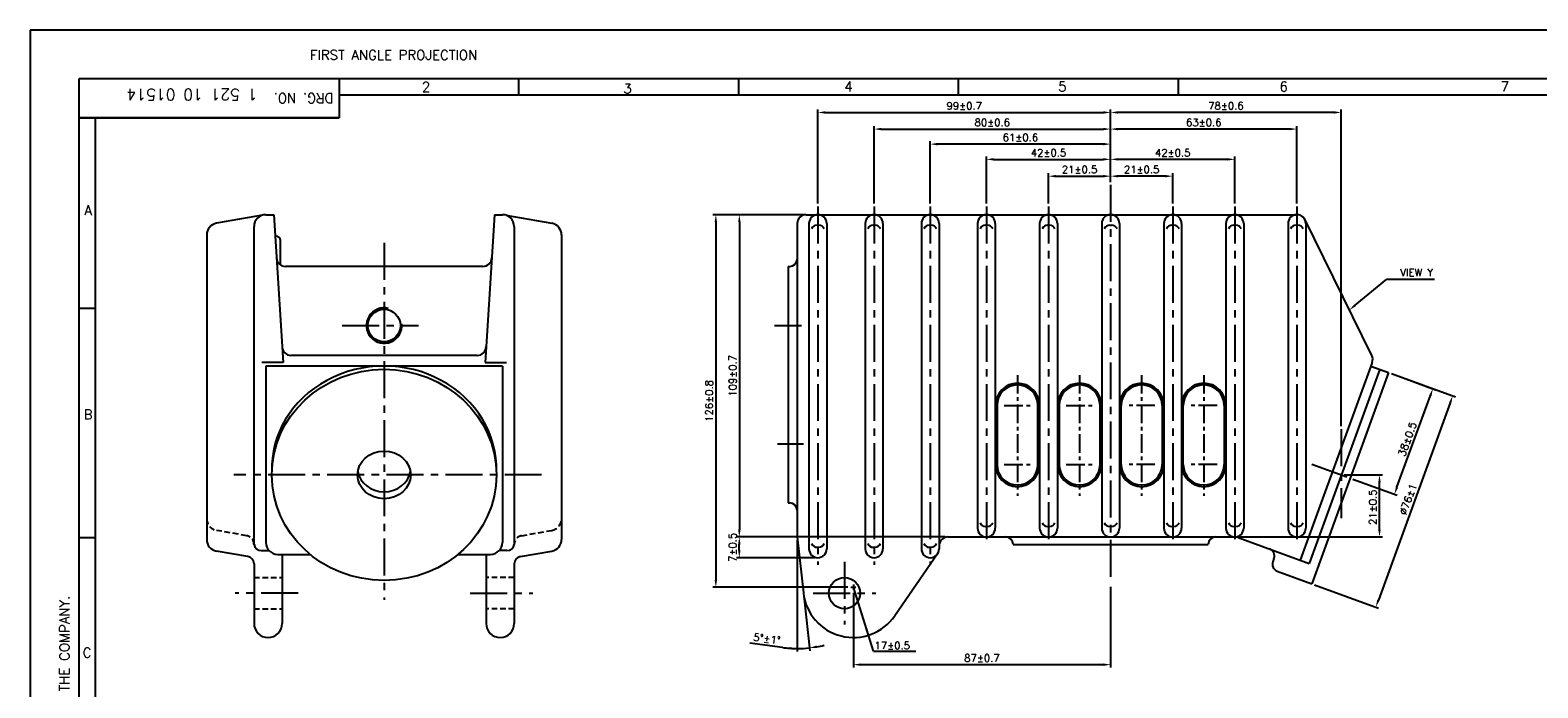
# Model space of a CAD drawing. Extents: x -78 to 847, y 1 to 655.
# Tile 4 of 11: x -78 to 431, y 432 to 655. Entities that reach past the tile are written whole.
import ezdxf

# ---------------------------------------------------------------- set-up
doc = ezdxf.new("R2010")
doc.units = 0
doc.header["$MEASUREMENT"] = 0
doc.linetypes.add('CENTER', pattern=[2, 1.25, -0.25, 0.25, -0.25])
doc.linetypes.add('HIDDEN', pattern=[9.525, 6.35, -3.175])
doc.layers.get('0').update_dxf_attribs({"linetype": 'CONTINUOUS'})
doc.layers.get('DEFPOINTS').update_dxf_attribs({"linetype": 'CONTINUOUS'})
for name, color, linetype in [('CEN', 3, 'CENTER'), ('DIM', 1, 'CONTINUOUS'), ('FORMAT', 3, 'CONTINUOUS'), ('HIDD', 2, 'HIDDEN'), ('TAXT', 4, 'CONTINUOUS')]:
    doc.layers.add(name, color=color, linetype=linetype)
doc.styles.add('RAJESH', font='romans.shx')
doc.styles.add('ROMAND', font='romand')
doc.styles.add('ROMANS', font='romans', dxfattribs={"width": 1.5, "height": 1.5})
doc.styles.add('ROMANT', font='romant.shx')
doc.dimstyles.new('RAJESH', dxfattribs={"dimtxt": 2.5, "dimasz": 2.5, "dimexe": 1, "dimexo": 1, "dimgap": 1, "dimtad": 1, "dimzin": 9, "dimdsep": 46, "dimtxsty": 'RAJESH', "dimcen": 0, "dimclrd": 1, "dimclre": 1, "dimclrt": 4, "dimadec": 0, "dimazin": 0, "dimtp": 0.5, "dimtfac": 1, "dimtmove": 0, "dimatfit": 3, "dimfxl": 0, "dimtolj": 1, "dimtzin": 9, "dimarcsym": 0})

# ---------------------------------------------------------------- blocks, each defined once
blk = doc.blocks.new('A$C4DC44A80')
at = {"color": 71}
for p, q in [((841, 594), (0, 594)), ((0, 594), (0, 0)), ((826, 579), (15, 579)), ((15, 579), (15, 15)), ((95, 579), (95, 567)), ((150.17, 579), (150.17, 574)), ((217.75, 579), (217.75, 574)), ((285.33, 579), (285.33, 574)), ((352.92, 579), (352.92, 574)), ((821, 574), (95, 574)), ((95, 567), (15, 567)), ((20, 567), (20, 20)), ((15, 508.5), (20, 508.5)), ((15, 438), (20, 438))]:
    blk.add_line(p, q, dxfattribs=at)
for s, style, p in [('FIRST ANGLE PROJECTION', 'ROMAND', (86.03, 584.89)), ('2', 'ROMANS', (120.45, 575.06)), ('3', 'ROMANS', (182.37, 574.54)), ('4', 'ROMANS', (250.29, 575.17)), ('5', 'ROMANS', (316.06, 575.15)), ('6', 'ROMANS', (384.09, 575.15)), ('7', 'ROMANS', (452.06, 575.17)), ('A', 'ROMANS', (16.67, 537.15)), ('B', 'ROMANS', (16.47, 474.34)), ('C', 'ROMANS', (16.16, 401.08))]:
    blk.add_text(s, height=3, dxfattribs=dict(at, style=style)).set_placement(p)
for s, rotation, style, p in [('DRG. NO.', 180, 'ROMAND', (93.26, 574.58)), ('IT MUST NOT BE USED DIRECTLY OR INDIRECTLY IN ANY WAY DETRIMENTAL TO THE INTEREST OF THE COMPANY.', 90, 'ROMANS', (12.05, 194.74))]:
    blk.add_text(s, height=3, rotation=rotation, dxfattribs=dict(at, style=style)).set_placement(p)
blk = doc.blocks.new('*D19')
at = {"color": 1, "linetype": 'ByBlock'}
for p, q in [((223.73, 596.07), (223.73, 627.91)), ((322.73, 603.39), (322.73, 627.91)), ((226.23, 626.91), (320.23, 626.91))]:
    blk.add_line(p, q, dxfattribs=at)
for points in [[(226.23, 627.33), (226.23, 626.5), (223.73, 626.91)], [(320.23, 627.33), (320.23, 626.5), (322.73, 626.91)]]:
    blk.add_solid(points, dxfattribs=at)
at = {"layer": 'DEFPOINTS', "color": 0, "linetype": 'ByBlock'}
for p in [(322.73, 626.91), (322.73, 602.39), (223.73, 595.07)]:
    blk.add_point(p, dxfattribs=at)
at = {"color": 4, "linetype": 'ByBlock', "insert": (273.23, 629.16), "char_height": 2.5, "attachment_point": 5, "style": 'RAJESH'}
blk.add_mtext('\\A1;99±0.7', dxfattribs=at)
blk = doc.blocks.new('*D20')
at = {"color": 1, "linetype": 'ByBlock'}
for p, q in [((322.73, 603.39), (322.73, 627.91)), ((400.73, 520.81), (400.73, 627.91)), ((398.23, 626.91), (325.23, 626.91))]:
    blk.add_line(p, q, dxfattribs=at)
for points in [[(325.23, 627.33), (325.23, 626.5), (322.73, 626.91)], [(398.23, 627.33), (398.23, 626.5), (400.73, 626.91)]]:
    blk.add_solid(points, dxfattribs=at)
at = {"layer": 'DEFPOINTS', "color": 0, "linetype": 'ByBlock'}
for p in [(322.73, 626.91), (322.73, 602.39), (400.73, 519.81)]:
    blk.add_point(p, dxfattribs=at)
at = {"color": 4, "linetype": 'ByBlock', "insert": (361.73, 629.16), "char_height": 2.5, "attachment_point": 5, "style": 'RAJESH'}
blk.add_mtext('\\A1;78±0.6', dxfattribs=at)
blk = doc.blocks.new('*D21')
at = {"color": 1, "linetype": 'ByBlock'}
for p, q in [((242.73, 596.07), (242.73, 622.29)), ((322.73, 603.39), (322.73, 622.29)), ((245.23, 621.29), (320.23, 621.29))]:
    blk.add_line(p, q, dxfattribs=at)
for points in [[(245.23, 621.71), (245.23, 620.87), (242.73, 621.29)], [(320.23, 621.71), (320.23, 620.87), (322.73, 621.29)]]:
    blk.add_solid(points, dxfattribs=at)
at = {"layer": 'DEFPOINTS', "color": 0, "linetype": 'ByBlock'}
for p in [(322.73, 621.29), (322.73, 602.39), (242.73, 595.07)]:
    blk.add_point(p, dxfattribs=at)
at = {"color": 4, "linetype": 'ByBlock', "insert": (282.73, 623.54), "char_height": 2.5, "attachment_point": 5, "style": 'RAJESH'}
blk.add_mtext('\\A1;80±0.6', dxfattribs=at)
blk = doc.blocks.new('*D22')
at = {"color": 1, "linetype": 'ByBlock'}
for p, q in [((322.73, 603.39), (322.73, 622.29)), ((385.73, 596.07), (385.73, 622.29)), ((383.23, 621.29), (325.23, 621.29))]:
    blk.add_line(p, q, dxfattribs=at)
for points in [[(325.23, 621.71), (325.23, 620.87), (322.73, 621.29)], [(383.23, 621.71), (383.23, 620.87), (385.73, 621.29)]]:
    blk.add_solid(points, dxfattribs=at)
at = {"layer": 'DEFPOINTS', "color": 0, "linetype": 'ByBlock'}
for p in [(322.73, 621.29), (322.73, 602.39), (385.73, 595.07)]:
    blk.add_point(p, dxfattribs=at)
at = {"color": 4, "linetype": 'ByBlock', "insert": (354.23, 623.54), "char_height": 2.5, "attachment_point": 5, "style": 'RAJESH'}
blk.add_mtext('\\A1;63±0.6', dxfattribs=at)
blk = doc.blocks.new('*D23')
at = {"color": 1, "linetype": 'ByBlock'}
for p, q in [((261.73, 596.07), (261.73, 617.2)), ((322.73, 603.39), (322.73, 617.2)), ((320.23, 616.2), (264.23, 616.2))]:
    blk.add_line(p, q, dxfattribs=at)
for points in [[(264.23, 616.62), (264.23, 615.78), (261.73, 616.2)], [(320.23, 616.62), (320.23, 615.78), (322.73, 616.2)]]:
    blk.add_solid(points, dxfattribs=at)
at = {"layer": 'DEFPOINTS', "color": 0, "linetype": 'ByBlock'}
for p in [(261.73, 616.2), (322.73, 602.39), (261.73, 595.07)]:
    blk.add_point(p, dxfattribs=at)
at = {"color": 4, "linetype": 'ByBlock', "insert": (292.23, 618.45), "char_height": 2.5, "attachment_point": 5, "style": 'RAJESH'}
blk.add_mtext('\\A1;61±0.6', dxfattribs=at)
blk = doc.blocks.new('*D24')
at = {"color": 1, "linetype": 'ByBlock'}
for p, q in [((280.73, 596.07), (280.73, 612.05)), ((322.73, 603.39), (322.73, 612.05)), ((283.23, 611.05), (320.23, 611.05))]:
    blk.add_line(p, q, dxfattribs=at)
for points in [[(283.23, 611.47), (283.23, 610.64), (280.73, 611.05)], [(320.23, 611.47), (320.23, 610.64), (322.73, 611.05)]]:
    blk.add_solid(points, dxfattribs=at)
at = {"layer": 'DEFPOINTS', "color": 0, "linetype": 'ByBlock'}
for p in [(322.73, 611.05), (322.73, 602.39), (280.73, 595.07)]:
    blk.add_point(p, dxfattribs=at)
at = {"color": 4, "linetype": 'ByBlock', "insert": (301.73, 613.3), "char_height": 2.5, "attachment_point": 5, "style": 'RAJESH'}
blk.add_mtext('\\A1;42±0.5', dxfattribs=at)
blk = doc.blocks.new('*D25')
at = {"color": 1, "linetype": 'ByBlock'}
for p, q in [((301.73, 596.07), (301.73, 606.36)), ((304.23, 605.36), (320.23, 605.36)), ((322.73, 603.39), (322.73, 606.36))]:
    blk.add_line(p, q, dxfattribs=at)
for points in [[(304.23, 605.78), (304.23, 604.94), (301.73, 605.36)], [(320.23, 605.78), (320.23, 604.94), (322.73, 605.36)]]:
    blk.add_solid(points, dxfattribs=at)
at = {"layer": 'DEFPOINTS', "color": 0, "linetype": 'ByBlock'}
for p in [(322.73, 605.36), (322.73, 602.39), (301.73, 595.07)]:
    blk.add_point(p, dxfattribs=at)
at = {"color": 4, "linetype": 'ByBlock', "insert": (312.23, 607.61), "char_height": 2.5, "attachment_point": 5, "style": 'RAJESH'}
blk.add_mtext('\\A1;21±0.5', dxfattribs=at)
blk = doc.blocks.new('*D27')
at = {"color": 1, "linetype": 'ByBlock'}
for p, q in [((322.73, 603.39), (322.73, 606.36)), ((341.23, 605.36), (325.23, 605.36)), ((343.73, 596.07), (343.73, 606.36))]:
    blk.add_line(p, q, dxfattribs=at)
for points in [[(325.23, 605.78), (325.23, 604.94), (322.73, 605.36)], [(341.23, 605.78), (341.23, 604.94), (343.73, 605.36)]]:
    blk.add_solid(points, dxfattribs=at)
at = {"layer": 'DEFPOINTS', "color": 0, "linetype": 'ByBlock'}
for p in [(322.73, 605.36), (322.73, 602.39), (343.73, 595.07)]:
    blk.add_point(p, dxfattribs=at)
at = {"color": 4, "linetype": 'ByBlock', "insert": (333.23, 607.61), "char_height": 2.5, "attachment_point": 5, "style": 'RAJESH'}
blk.add_mtext('\\A1;21±0.5', dxfattribs=at)
blk = doc.blocks.new('*D26')
at = {"color": 1, "linetype": 'ByBlock'}
for p, q in [((322.73, 603.39), (322.73, 612.05)), ((364.73, 596.07), (364.73, 612.05)), ((362.23, 611.05), (325.23, 611.05))]:
    blk.add_line(p, q, dxfattribs=at)
for points in [[(325.23, 611.47), (325.23, 610.64), (322.73, 611.05)], [(362.23, 611.47), (362.23, 610.64), (364.73, 611.05)]]:
    blk.add_solid(points, dxfattribs=at)
at = {"layer": 'DEFPOINTS', "color": 0, "linetype": 'ByBlock'}
for p in [(322.73, 611.05), (322.73, 602.39), (364.73, 595.07)]:
    blk.add_point(p, dxfattribs=at)
at = {"color": 4, "linetype": 'ByBlock', "insert": (343.73, 613.3), "char_height": 2.5, "attachment_point": 5, "style": 'RAJESH'}
blk.add_mtext('\\A1;42±0.5', dxfattribs=at)
blk = doc.blocks.new('*D28')
at = {"color": 1, "linetype": 'ByBlock'}
for p, q in [((417.67, 538.6), (432.66, 533.15)), ((419.58, 500.13), (430.86, 531.14)), ((404.67, 502.9), (419.66, 497.44))]:
    blk.add_line(p, q, dxfattribs=at)
for points in [[(430.47, 531.28), (431.25, 531), (431.72, 533.49)], [(419.18, 500.27), (419.97, 499.99), (418.72, 497.78)]]:
    blk.add_solid(points, dxfattribs=at)
at = {"layer": 'DEFPOINTS', "color": 0, "linetype": 'ByBlock'}
for p in [(416.73, 538.95), (431.72, 533.49), (403.73, 503.24)]:
    blk.add_point(p, dxfattribs=at)
at = {"color": 4, "linetype": 'ByBlock', "insert": (423.1, 516.41), "char_height": 2.5, "attachment_point": 5, "rotation": 70, "style": 'RAJESH'}
blk.add_mtext('\\A1;38±0.5', dxfattribs=at)
blk = doc.blocks.new('*D29')
at = {"color": 1, "linetype": 'ByBlock'}
for p, q in [((417.67, 538.6), (439.36, 530.71)), ((437.57, 528.7), (413.28, 461.98)), ((391.68, 467.19), (413.37, 459.29))]:
    blk.add_line(p, q, dxfattribs=at)
for points in [[(437.18, 528.84), (437.96, 528.56), (438.42, 531.05)], [(412.89, 462.13), (413.68, 461.84), (412.43, 459.63)]]:
    blk.add_solid(points, dxfattribs=at)
at = {"layer": 'DEFPOINTS', "color": 0, "linetype": 'ByBlock'}
for p in [(416.73, 538.95), (390.74, 467.53), (412.43, 459.63)]:
    blk.add_point(p, dxfattribs=at)
at = {"color": 4, "linetype": 'ByBlock', "insert": (423.31, 496.11), "char_height": 2.5, "attachment_point": 5, "rotation": 70, "style": 'RAJESH'}
blk.add_mtext('\\A1;∅76±1', dxfattribs=at)
blk = doc.blocks.new('*D30')
at = {"color": 1, "linetype": 'ByBlock'}
for p, q in [((401.73, 504.33), (414.66, 504.33)), ((413.66, 485.83), (413.66, 501.83)), ((365.73, 483.33), (414.66, 483.33))]:
    blk.add_line(p, q, dxfattribs=at)
for points in [[(413.25, 501.83), (414.08, 501.83), (413.66, 504.33)], [(413.25, 485.83), (414.08, 485.83), (413.66, 483.33)]]:
    blk.add_solid(points, dxfattribs=at)
at = {"layer": 'DEFPOINTS', "color": 0, "linetype": 'ByBlock'}
for p in [(400.73, 504.33), (413.66, 504.33), (364.73, 483.33)]:
    blk.add_point(p, dxfattribs=at)
at = {"color": 4, "linetype": 'ByBlock', "insert": (411.41, 493.38), "char_height": 2.5, "attachment_point": 5, "rotation": 90, "style": 'RAJESH'}
blk.add_mtext('\\A1;21±0.5', dxfattribs=at)
blk = doc.blocks.new('*D31')
at = {"color": 1, "linetype": 'ByBlock'}
for p, q in [((183.01, 592.33), (152.5, 592.33)), ((153.5, 589.83), (153.5, 468.83)), ((198.13, 466.33), (152.5, 466.33))]:
    blk.add_line(p, q, dxfattribs=at)
for points in [[(153.08, 589.83), (153.92, 589.83), (153.5, 592.33)], [(153.08, 468.83), (153.92, 468.83), (153.5, 466.33)]]:
    blk.add_solid(points, dxfattribs=at)
at = {"layer": 'DEFPOINTS', "color": 0, "linetype": 'ByBlock'}
for p in [(184.01, 592.33), (153.5, 466.33), (199.13, 466.33)]:
    blk.add_point(p, dxfattribs=at)
at = {"color": 4, "linetype": 'ByBlock', "insert": (151.25, 529.33), "char_height": 2.5, "attachment_point": 5, "rotation": 90, "style": 'RAJESH'}
blk.add_mtext('\\A1;126±0.8', dxfattribs=at)
blk = doc.blocks.new('*D32')
at = {"color": 1, "linetype": 'ByBlock'}
for p, q in [((183.01, 592.33), (160.45, 592.33)), ((161.45, 589.83), (161.45, 485.83)), ((231.01, 483.33), (160.45, 483.33))]:
    blk.add_line(p, q, dxfattribs=at)
for points in [[(161.03, 589.83), (161.86, 589.83), (161.45, 592.33)], [(161.03, 485.83), (161.86, 485.83), (161.45, 483.33)]]:
    blk.add_solid(points, dxfattribs=at)
at = {"layer": 'DEFPOINTS', "color": 0, "linetype": 'ByBlock'}
for p in [(184.01, 592.33), (161.45, 483.33), (232.01, 483.33)]:
    blk.add_point(p, dxfattribs=at)
at = {"color": 4, "linetype": 'ByBlock', "insert": (159.2, 537.83), "char_height": 2.5, "attachment_point": 5, "rotation": 90, "style": 'RAJESH'}
blk.add_mtext('\\A1;109±0.7', dxfattribs=at)
blk = doc.blocks.new('*D33')
at = {"color": 1, "linetype": 'ByBlock'}
for p, q in [((222.73, 483.33), (196.17, 483.33)), ((197.17, 478.83), (197.17, 480.83)), ((222.73, 476.33), (196.17, 476.33))]:
    blk.add_line(p, q, dxfattribs=at)
for points in [[(196.76, 480.83), (197.59, 480.83), (197.17, 483.33)], [(196.76, 478.83), (197.59, 478.83), (197.17, 476.33)]]:
    blk.add_solid(points, dxfattribs=at)
at = {"layer": 'DEFPOINTS', "color": 0, "linetype": 'ByBlock'}
for p in [(197.17, 483.33), (223.73, 483.33), (223.73, 476.33)]:
    blk.add_point(p, dxfattribs=at)
at = {"color": 4, "linetype": 'ByBlock', "insert": (194.92, 479.83), "char_height": 2.5, "attachment_point": 5, "rotation": 90, "style": 'RAJESH'}
blk.add_mtext('\\A1;7±0.5', dxfattribs=at)
blk = doc.blocks.new('*D34')
at = {"color": 1, "linetype": 'ByBlock'}
for p, q in [((216.73, 482.33), (216.73, 444.6)), ((218.95, 463.45), (221.02, 444.84)), ((211.74, 445.93), (200.68, 447.41))]:
    blk.add_line(p, q, dxfattribs=at)
for start, end in [(262.401, 270), (262.4052, 266.2026), (270, 276.3597), (280.157, 283.9544)]:
    blk.add_arc((216.73, 483.33), 37.73, start, end, dxfattribs=at)
for points in [[(214.25, 446.1), (214.22, 445.27), (216.73, 445.6)], [(223.45, 445.78), (223.33, 446.61), (220.91, 445.83)]]:
    blk.add_solid(points, dxfattribs=at)
at = {"layer": 'DEFPOINTS', "color": 0, "linetype": 'ByBlock'}
for p in [(216.73, 492.33), (216.73, 483.33), (216.73, 483.33), (218.84, 464.45), (219.52, 445.71)]:
    blk.add_point(p, dxfattribs=at)
at = {"color": 4, "linetype": 'ByBlock', "insert": (206.51, 448.9), "char_height": 2.5, "attachment_point": 5, "rotation": 352.401, "style": 'RAJESH'}
blk.add_mtext('\\A1;5°±1°', dxfattribs=at)
blk = doc.blocks.new('*D35')
at = {"color": 1, "linetype": 'ByBlock'}
for p, q in [((235.73, 464.46), (235.73, 439.14)), ((322.73, 466.52), (322.73, 439.14)), ((320.23, 440.14), (238.23, 440.14))]:
    blk.add_line(p, q, dxfattribs=at)
for points in [[(238.23, 440.56), (238.23, 439.72), (235.73, 440.14)], [(320.23, 440.56), (320.23, 439.72), (322.73, 440.14)]]:
    blk.add_solid(points, dxfattribs=at)
at = {"layer": 'DEFPOINTS', "color": 0, "linetype": 'ByBlock'}
for p in [(235.73, 465.46), (322.73, 467.52), (235.73, 440.14)]:
    blk.add_point(p, dxfattribs=at)
at = {"color": 4, "linetype": 'ByBlock', "insert": (279.23, 442.39), "char_height": 2.5, "attachment_point": 5, "style": 'RAJESH'}
blk.add_mtext('\\A1;87±0.7', dxfattribs=at)

msp = doc.modelspace()

# ---------------------------------------------------------------- linework, layer by layer
for p, q in [((0.19, 592.166), (-15.372, 589.422)), ((1.323, 592.33), (4.017, 592.33)), ((4.017, 592.33), (7.165, 542.305)), ((78.628, 592.33), (75.481, 542.305)), ((78.628, 592.33), (81.323, 592.33)), ((82.455, 592.166), (98.017, 589.422)), ((184.007, 592.33), (350.007, 592.33)), ((-2.677, 480.813), (-2.677, 588.33)), ((85.323, 588.33), (85.323, 480.813)), ((181.007, 589.33), (181.007, 492.33)), ((185.007, 589.33), (185.007, 479.33)), ((187.714, 588.811), (188.299, 588.811)), ((191.007, 589.33), (191.007, 479.33)), ((204.007, 589.33), (204.007, 479.33)), ((206.714, 588.811), (207.299, 588.811)), ((210.007, 589.33), (210.007, 479.33)), ((223.007, 589.33), (223.007, 479.33)), ((225.714, 588.811), (226.299, 588.811)), ((229.007, 589.33), (229.007, 480.33)), ((242.007, 589.33), (242.007, 486.33)), ((244.714, 588.811), (245.299, 588.811)), ((248.007, 589.33), (248.007, 486.33)), ((263.007, 589.33), (263.007, 486.33)), ((265.714, 588.811), (266.299, 588.811)), ((269.007, 589.33), (269.007, 486.33)), ((284.007, 589.33), (284.007, 486.33)), ((286.714, 588.811), (287.299, 588.811)), ((290.007, 589.33), (290.007, 486.33)), ((305.007, 589.33), (305.007, 486.33)), ((307.714, 588.811), (308.299, 588.811)), ((311.007, 589.33), (311.007, 486.33)), ((326.007, 589.33), (326.007, 486.33)), ((328.714, 588.811), (329.299, 588.811)), ((332.007, 589.33), (332.007, 486.33)), ((347.007, 589.33), (347.007, 486.33)), ((349.714, 588.811), (350.299, 588.811)), ((375.335, 544.74), (352.634, 590.779)), ((353.007, 589.33), (353.007, 486.33)), ((-18.677, 585.483), (-18.677, 482.507)), ((4.753, 585.1), (4.472, 585.1)), ((6.253, 575.347), (6.253, 583.6)), ((101.323, 585.483), (101.323, 482.507)), ((74.708, 574.83), (7.937, 574.83)), ((178.007, 574.83), (178.507, 574.83)), ((178.007, 574.83), (178.007, 494.83)), ((7.165, 542.305), (-0.025, 542.305)), ((1.323, 541.129), (1.323, 481.459)), ((81.323, 541.129), (1.323, 541.129)), ((72.823, 544.74), (9.823, 544.74)), ((75.481, 542.305), (82.671, 542.305)), ((81.323, 541.129), (81.323, 481.459)), ((375.463, 542.387), (351.117, 475.496)), ((375.006, 541.129), (381.003, 538.946)), ((378.003, 540.038), (354.115, 474.405)), ((381.003, 538.946), (355.01, 467.53)), ((248.587, 527.83), (248.587, 507.83)), ((262.427, 507.83), (262.427, 527.83)), ((269.587, 527.83), (269.587, 507.83)), ((283.427, 507.83), (283.427, 527.83)), ((290.587, 507.83), (290.587, 527.83)), ((304.427, 527.83), (304.427, 507.83)), ((311.587, 507.83), (311.587, 527.83)), ((325.427, 527.83), (325.427, 507.83)), ((178.007, 494.83), (178.507, 494.83)), ((181.007, 492.33), (181.007, 483.33)), ((244.714, 486.849), (245.299, 486.849)), ((265.714, 486.849), (266.299, 486.849)), ((286.714, 486.849), (287.299, 486.849)), ((307.714, 486.849), (308.299, 486.849)), ((328.714, 486.849), (329.299, 486.849)), ((349.714, 486.849), (350.299, 486.849)), ((181.007, 483.33), (183.111, 464.447)), ((187.714, 479.849), (188.299, 479.849)), ((206.714, 479.849), (207.299, 479.849)), ((225.714, 479.849), (226.299, 479.849)), ((229.007, 480.33), (229.007, 479.33)), ((232.007, 483.33), (251.507, 483.33)), ((251.507, 483.33), (322.507, 483.33)), ((254.007, 480.83), (320.007, 480.83)), ((322.507, 483.33), (329.066, 483.33)), ((330.092, 483.149), (354.115, 474.405)), ((-4.743, 476.694), (-15.372, 478.568)), ((-2.677, 474.232), (-2.677, 454.08)), ((-0.215, 478.747), (2.383, 478.747)), ((5.323, 477.459), (16.297, 477.459)), ((6.823, 477.459), (6.823, 454.08)), ((66.349, 477.459), (77.323, 477.459)), ((75.823, 477.459), (75.823, 454.08)), ((82.861, 478.747), (80.262, 478.747)), ((85.323, 474.232), (85.323, 454.08)), ((87.389, 476.694), (98.017, 478.568)), ((228.475, 477.624), (213.992, 456.666)), ((342.26, 476.06), (341.865, 474.974)), ((343.359, 471.77), (355.01, 467.53))]:
    msp.add_line(p, q)
for centre, radius in [((41.323, 554.83), 5.5), ((197.007, 464.33), 5.25)]:
    msp.add_circle(centre, radius)
for centre, radius, start, end in [((1.323, 588.33), 4, 90, 180), ((81.323, 588.33), 4, 0, 90), ((184.007, 589.33), 3, 90, 180), ((188.007, 589.33), 3, 0, 180), ((207.007, 589.33), 3, 0, 180), ((226.007, 589.33), 3, 0, 180), ((245.007, 589.33), 3, 0, 180), ((266.007, 589.33), 3, 0, 180), ((287.007, 589.33), 3, 0, 180), ((308.007, 589.33), 3, 0, 180), ((329.007, 589.33), 3, 0, 180), ((350.007, 589.33), 3, 0, 180), ((-14.677, 585.483), 4, 100, 180), ((97.323, 585.483), 4, 0, 80), ((187.714, 586.811), 2, 90, 157.88261), ((188.299, 586.811), 2, 20.53016, 90), ((206.714, 586.811), 2, 90, 157.88261), ((207.299, 586.811), 2, 20.53016, 90), ((225.714, 586.811), 2, 90, 157.88261), ((226.299, 586.811), 2, 20.53016, 90), ((244.714, 586.811), 2, 90, 157.88261), ((245.299, 586.811), 2, 20.53016, 90), ((265.714, 586.811), 2, 90, 157.88261), ((266.299, 586.811), 2, 20.53016, 90), ((286.714, 586.811), 2, 90, 157.88261), ((287.299, 586.811), 2, 20.53016, 90), ((307.714, 586.811), 2, 90, 157.88261), ((308.299, 586.811), 2, 20.53016, 90), ((328.714, 586.811), 2, 90, 157.88261), ((329.299, 586.811), 2, 20.53016, 90), ((349.714, 586.811), 2, 90, 157.88261), ((350.299, 586.811), 2, 20.53016, 90), ((4.753, 583.6), 1.5, 0, 90), ((7.937, 577.83), 3, 180, 270), ((74.708, 577.83), 3, 270, 0), ((178.507, 577.33), 2.5, 270, 0), ((41.323, 554.83), 6, 75.70161, 5.87192), ((9.823, 547.74), 3, 180, 270), ((72.823, 547.74), 3, 270, 0), ((372.644, 543.413), 3, 340, 26.24752), ((255.507, 527.83), 7.5, 0, 180), ((255.507, 527.83), 6.92, 0, 180), ((276.507, 527.83), 7.5, 0, 180), ((276.507, 527.83), 6.92, 0, 180), ((297.507, 527.83), 7.5, 0, 180), ((297.507, 527.83), 6.92, 0, 180), ((318.507, 527.83), 7.5, 0, 180), ((318.507, 527.83), 6.92, 0, 180), ((255.507, 507.83), 7.5, 180, 0), ((255.507, 507.83), 6.92, 180, 0), ((276.507, 507.83), 7.5, 180, 0), ((276.507, 507.83), 6.92, 180, 0), ((297.507, 507.83), 7.5, 180, 0), ((297.507, 507.83), 6.92, 180, 0), ((318.507, 507.83), 7.5, 180, 0), ((318.507, 507.83), 6.92, 180, 0), ((178.507, 492.33), 2.5, 0, 90), ((245.007, 486.33), 3, 180, 0), ((244.714, 488.849), 2, 202.11739, 270), ((245.299, 488.849), 2, 270, 339.46984), ((266.007, 486.33), 3, 180, 0), ((265.714, 488.849), 2, 202.11739, 270), ((266.299, 488.849), 2, 270, 339.46984), ((287.007, 486.33), 3, 180, 0), ((286.714, 488.849), 2, 202.11739, 270), ((287.299, 488.849), 2, 270, 339.46984), ((308.007, 486.33), 3, 180, 0), ((307.714, 488.849), 2, 202.11739, 270), ((308.299, 488.849), 2, 270, 339.46984), ((329.007, 486.33), 3, 180, 0), ((328.714, 488.849), 2, 202.11739, 270), ((329.299, 488.849), 2, 270, 339.46984), ((350.007, 486.33), 3, 180, 0), ((349.714, 488.849), 2, 202.11739, 270), ((350.299, 488.849), 2, 270, 339.46984), ((-14.677, 482.507), 4, 180, 260), ((-0.215, 481.247), 2.5, 190, 270), ((5.323, 481.459), 4, 180, 270), ((77.323, 481.459), 4, 270, 0), ((82.861, 481.247), 2.5, 270, 350), ((97.323, 482.507), 4, 280, 0), ((188.007, 479.33), 3, 180, 0), ((187.714, 481.849), 2, 202.11739, 270), ((188.299, 481.849), 2, 270, 339.46984), ((207.007, 479.33), 3, 180, 0), ((206.714, 481.849), 2, 202.11739, 270), ((207.299, 481.849), 2, 270, 339.46984), ((226.007, 479.33), 3, 180, 0), ((225.714, 481.849), 2, 202.11739, 270), ((226.299, 481.849), 2, 270, 339.46984), ((232.007, 480.33), 3, 90, 180), ((251.507, 480.83), 2.5, 0, 90), ((322.507, 480.83), 2.5, 90, 180), ((329.066, 480.33), 3, 70, 90), ((-5.177, 474.232), 2.5, 0, 80), ((87.823, 474.232), 2.5, 100, 180), ((339.911, 476.915), 2.5, 340, 70), ((344.214, 474.119), 2.5, 160, 250), ((200.007, 466.33), 17, 186.35966, 325.35596), ((2.073, 454.08), 4.75, 180, 0), ((80.573, 454.08), 4.75, 180, 0)]:
    msp.add_arc(centre, radius, start, end)
for centre, major_axis, ratio, start_param, end_param in [((41.323, 506.48), (38.002, 0), 0.9117628, -0.0310375, 3.1726301), ((41.323, 506.673), (-9, 0), 0.8947008, 0.1460139, 2.9955788)]:
    msp.add_ellipse(centre, major_axis=major_axis, ratio=ratio, start_param=start_param, end_param=end_param)
for major_axis, ratio in [((-38, 0), 0.9396812), ((-9, 0), 0.8947008)]:
    msp.add_ellipse((41.323, 504.33), major_axis=major_axis, ratio=ratio)
at = {"layer": 'CEN', "ltscale": 10}
for p, q in [((287.007, 602.391), (287.007, 467.525)), ((188.007, 595.066), (188.007, 473.898)), ((207.007, 595.066), (207.007, 473.898)), ((226.007, 595.066), (226.007, 473.898)), ((245.007, 595.066), (245.007, 480.43)), ((266.007, 595.066), (266.007, 480.43)), ((308.007, 595.066), (308.007, 480.43)), ((329.007, 595.066), (329.007, 480.43)), ((350.007, 595.066), (350.007, 480.43)), ((41.323, 582.814), (41.323, 462.083)), ((27.127, 554.83), (52.999, 554.83)), ((173.365, 554.83), (182.522, 554.83)), ((365.007, 519.814), (365.007, 489.69)), ((174.383, 514.83), (183.132, 514.83)), ((355.092, 507.938), (376.521, 500.139)), ((94.601, 504.33), (-9.501, 504.33)), ((197.007, 474.947), (197.007, 453.713)), ((12.22, 464.33), (-9.013, 464.33)), ((70.425, 464.33), (91.659, 464.33)), ((186.39, 464.33), (207.623, 464.33)), ((199.132, 466.33), (200.881, 466.33)), ((200.007, 467.204), (200.007, 465.455))]:
    msp.add_line(p, q, dxfattribs=at)
at = {"layer": 'CEN', "ltscale": 5}
for p, q in [((255.507, 538.084), (255.507, 497.279)), ((276.507, 538.084), (276.507, 497.279)), ((297.507, 538.084), (297.507, 497.279)), ((318.507, 538.084), (318.507, 497.279)), ((251.018, 527.83), (260.347, 527.83)), ((272.018, 527.83), (281.347, 527.83)), ((301.995, 527.83), (292.666, 527.83)), ((322.995, 527.83), (313.666, 527.83)), ((251.018, 507.83), (260.347, 507.83)), ((272.018, 507.83), (281.347, 507.83)), ((301.995, 507.83), (292.666, 507.83)), ((322.995, 507.83), (313.666, 507.83))]:
    msp.add_line(p, q, dxfattribs=at)
at = {"layer": 'DIM', "color": 1}
for p, q in [((369.69, 561.69), (380.421, 570.529)), ((380.421, 570.529), (383.963, 570.529)), ((383.963, 570.529), (396.582, 570.529)), ((206.818, 444.682), (200.007, 466.33))]:
    msp.add_line(p, q, dxfattribs=at)
at = {"layer": 'DIM'}
msp.add_line((206.818, 444.682), (221.173, 444.682), dxfattribs=at)
at = {"layer": 'DIM', "color": 1}
for points in [[(369.955, 561.369), (369.425, 562.012), (367.761, 560.101)], [(204.756, 452.624), (203.961, 452.373), (205.109, 450.114)]]:
    msp.add_solid(points, dxfattribs=at)
at = {"layer": 'FORMAT'}
msp.add_line((-61.882, 625.05), (26.118, 625.05), dxfattribs=at)
at = {"layer": 'HIDD', "ltscale": 0.3}
for p, q in [((-5.156, 483.767), (-15.372, 485.568)), ((87.802, 483.767), (98.017, 485.568)), ((-2.677, 469.58), (6.823, 469.58)), ((85.323, 469.58), (75.823, 469.58)), ((-2.677, 459.08), (6.823, 459.08)), ((85.323, 459.08), (75.823, 459.08))]:
    msp.add_line(p, q, dxfattribs=at)
for centre, radius, start, end in [((-14.677, 489.507), 4, 180, 260), ((97.323, 489.507), 4, 280, 0), ((-5.677, 480.813), 3, 0, 80), ((88.323, 480.813), 3, 100, 180)]:
    msp.add_arc(centre, radius, start, end, dxfattribs=at)

# ---------------------------------------------------------------- block references
at = {"layer": 'FORMAT', "xscale": 1.1, "yscale": 1.1, "zscale": 1.1}
msp.add_blockref('A$C4DC44A80', (-78.382, 1.35), dxfattribs=at)

# ---------------------------------------------------------------- texts
at = {"layer": 'DIM', "color": 6, "style": 'ROMANS'}
msp.add_text('17%%P0.5', height=2.5, dxfattribs=at).set_placement((207.163, 445.354))
at = {"layer": 'DIM', "color": 4, "insert": (384.963, 571.529), "char_height": 2.5, "attachment_point": 7, "style": 'RAJESH'}
msp.add_mtext('\\A1;VIEW Y', dxfattribs=at)
at = {"layer": 'TAXT', "color": 6, "style": 'ROMANT'}
msp.add_text('1 521 10 01514', height=3.85, rotation=180, dxfattribs=at).set_placement((-1.51, 634.898))

# ---------------------------------------------------------------- dimensions: what is measured, and where the dimension line sits
at = {"layer": 'DIM'}
for base, p1, p2, text, picture, middle in [((287.007, 626.913), (188.007, 595.066), (287.007, 602.391), '<>±0.7', '*D19', (237.507, 629.163)), ((287.007, 626.913), (365.007, 519.814), (287.007, 602.391), '<>±0.6', '*D20', (326.007, 629.163)), ((287.007, 621.288), (207.007, 595.066), (287.007, 602.391), '<>±0.6', '*D21', (247.007, 623.538)), ((287.007, 621.288), (350.007, 595.066), (287.007, 602.391), '<>±0.6', '*D22', (318.507, 623.538)), ((226.007, 616.199), (287.007, 602.391), (226.007, 595.066), '<>±0.6', '*D23', (256.507, 618.449)), ((287.007, 611.052), (245.007, 595.066), (287.007, 602.391), '<>±0.5', '*D24', (266.007, 613.302)), ((287.007, 611.052), (329.007, 595.066), (287.007, 602.391), '<>±0.5', '*D26', (308.007, 613.302)), ((287.007, 605.359), (266.007, 595.066), (287.007, 602.391), '<>±0.5', '*D25', (276.507, 607.609)), ((287.007, 605.359), (308.007, 595.066), (287.007, 602.391), '<>±0.5', '*D27', (297.507, 607.609)), ((200.007, 440.141), (287.007, 467.525), (200.007, 465.455), '<>±0.7', '*D35', (243.507, 442.391))]:
    dim = msp.add_linear_dim(base=base, p1=p1, p2=p2, text=text, dimstyle='RAJESH', dxfattribs=at)
    dim.commit()
    dim.dimension.update_dxf_attribs({"geometry": picture, "text_midpoint": middle, "insert": (-35.727, 0)})
for base, p2, text, picture, middle in [((153.5, 466.33), (199.132, 466.33), '<>±0.8', '*D31', (151.25, 529.33)), ((161.447, 483.33), (232.007, 483.33), '<>±0.7', '*D32', (159.197, 537.83))]:
    dim = msp.add_linear_dim(base=base, p1=(184.007, 592.33), p2=p2, angle=90, text=text, dimstyle='RAJESH', dxfattribs=at)
    dim.commit()
    dim.dimension.update_dxf_attribs({"geometry": picture, "text_midpoint": middle})
for p1, p2, distance, text, picture, middle in [((381.003, 538.946), (355.01, 467.53), 23.085, '%%C<>±1', '*D29', (387.585, 496.112)), ((368.007, 503.238), (381.003, 538.946), -15.949, '<>±0.5', '*D28', (387.377, 516.407))]:
    dim = msp.add_aligned_dim(p1=p1, p2=p2, distance=distance, text=text, dimstyle='RAJESH', dxfattribs=at)
    dim.commit()
    dim.dimension.update_dxf_attribs({"geometry": picture, "text_midpoint": middle, "insert": (-35.727, 0)})
for base, p1, p2, picture, middle in [((377.937, 504.33), (329.007, 483.33), (365.007, 504.33), '*D30', (377.937, 493.377)), ((161.447, 483.33), (188.007, 476.33), (188.007, 483.33), '*D33', (161.447, 479.83))]:
    dim = msp.add_linear_dim(base=base, p1=p1, p2=p2, angle=90, text='<>±0.5', dimstyle='RAJESH', dxfattribs=at)
    dim.commit()
    dim.dimension.update_dxf_attribs({"geometry": picture, "text_midpoint": middle, "dimtype": 160, "insert": (-35.727, 0)})
dim = msp.add_angular_dim_2l(base=(183.796, 445.706), line1=((181.007, 492.33), (181.007, 483.33)), line2=((181.007, 483.33), (183.111, 464.447)), text='5°±1°', dimstyle='RAJESH', override={"dimadec": 2}, dxfattribs=at)
dim.commit()
dim.dimension.update_dxf_attribs({"geometry": '*D34', "text_midpoint": (170.781, 448.902), "insert": (-35.727, 0)})

doc.saveas('drawing.dxf')
